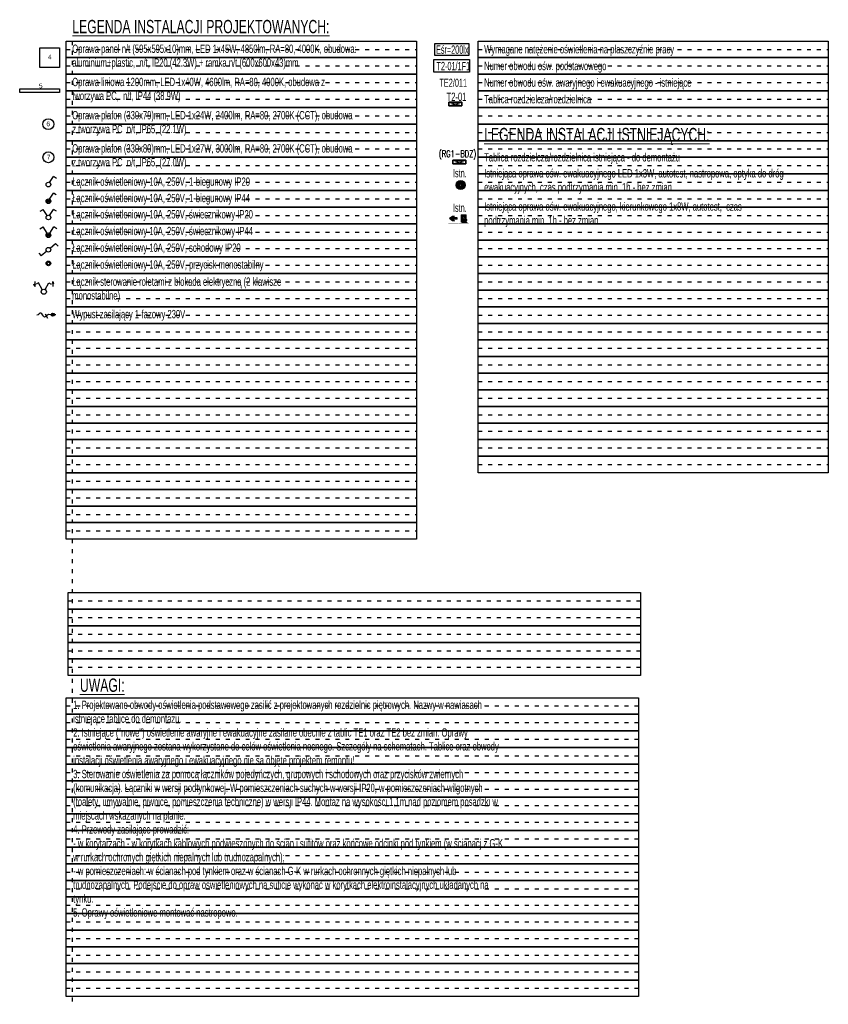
# Model space of a CAD drawing. Header units: millimetres. Extents: x -93830 to 24518, y -167050 to -8913.
# Tile 1 of 3: x -69864 to -67430, y -75327 to -72363. Entities that reach past the tile are written whole.
import ezdxf
from ezdxf.enums import TextEntityAlignment as Align

# ---------------------------------------------------------------- set-up
doc = ezdxf.new("R2010")
doc.units = ezdxf.units.MM
doc.linetypes.add('ACAD_ISO03W100', pattern=[30, 12, -18])
doc.layers.get('Defpoints').update_dxf_attribs({"color": 6})
for name, color, linetype in [('$EL Łączniki ośw', 92, 'Continuous'), ('$EL_natężenie ośw.', 1, 'Continuous'), ('$EL_Nr obw AW', 10, 'Continuous'), ('$EL_Nr obwodu', 170, 'Continuous'), ('$EL_Oprawy_AW', 10, 'Continuous'), ('$EL_ośw_ewak', 92, 'Continuous'), ('$EL_Oświetlenie podstawowe', 150, 'Continuous'), ('$EL_Wypust silowy', 202, 'Continuous'), ('E_Tablice', 6, 'Continuous'), ('WOJ_oswietlenie02', 5, 'Continuous'), ('WOJ_oswietlenie04', 5, 'Continuous'), ('WOJ_oswietlenie05', 5, 'Continuous'), ('WOJ_oswietlenie06', 5, 'Continuous')]:
    doc.layers.add(name, color=color, linetype=linetype)
doc.layers.add('$EL_Legenda', color=7, linetype='Continuous', lineweight=20)
doc.styles.add('ROMANS', font='romans.shx', dxfattribs={"width": 0.8})
doc.styles.get("Standard").update_dxf_attribs({"font": 'ARIALN.TTF', "width": 0.8})
doc.styles.add('STYLE1', font='romans.shx')

# ---------------------------------------------------------------- blocks, each defined once
blk = doc.blocks.new('łącznik-1b-IP20')
for p in [(0.053, 0.085), (0.352, 0.267)]:
    blk.add_line(p, (0.219, 0.35))
blk.add_circle((0, 0), 0.1)
blk = doc.blocks.new('łącznik-1b-IP44')
h = blk.add_hatch(color=0)
h.dxf.hatch_style = 1
h.paths.add_polyline_path([(0.051, 0.001, 1), (-0.052, 0.001, 1)])
at = {"color": 0}
for p in [(0.053, 0.084), (0.336, 0.274)]:
    blk.add_line(p, (0.218, 0.348), dxfattribs=at)
for centre, radius in [((0, 0), 0.1), ((-0.001, 0.001), 0.0516)]:
    blk.add_circle(centre, radius, dxfattribs=at)
blk = doc.blocks.new('łącznik-św-IP20')
for p, q in [((-0.352, 0.267), (-0.219, 0.35)), ((-0.053, 0.085), (-0.219, 0.35)), ((0.053, 0.085), (0.219, 0.35)), ((0.352, 0.267), (0.219, 0.35))]:
    blk.add_line(p, q)
blk.add_circle((0, 0), 0.1)
blk = doc.blocks.new('łącznik-św-IP44')
h = blk.add_hatch(color=0)
h.dxf.hatch_style = 1
h.paths.add_polyline_path([(0.051, 0.001, 1), (-0.052, 0.001, 1)])
at = {"color": 0}
for p, q in [((-0.365, 0.277), (-0.227, 0.363)), ((-0.055, 0.088), (-0.227, 0.363)), ((0.055, 0.088), (0.227, 0.363)), ((0.365, 0.277), (0.227, 0.363))]:
    blk.add_line(p, q, dxfattribs=at)
for centre, radius in [((0, 0), 0.1), ((0, 0.001), 0.0516)]:
    blk.add_circle(centre, radius, dxfattribs=at)
blk = doc.blocks.new('przycisk')
for radius in [0.1, 0.0612]:
    blk.add_circle((0, 0), radius)
blk = doc.blocks.new('łącznik-sch-IP20')
for p, q in [((0.075, 0.065), (0.311, 0.268)), ((0.413, 0.151), (0.311, 0.268)), ((-0.413, -0.151), (-0.311, -0.268)), ((-0.075, -0.065), (-0.311, -0.268))]:
    blk.add_line(p, q)
blk.add_circle((0, 0), 0.1)
blk = doc.blocks.new('3TL+NP')
at = {"ltscale": 2}
for points in [[(0, 0), (39, 0), (39, 35), (0, 35)], [(0, 35), (39, 35), (39, 0), (0, 0)]]:
    blk.add_lwpolyline(points, close=True, dxfattribs=at)
for points in [[(0, 35), (39, 0), (39, 0)], [(0, 0), (39, 35), (39, 35)]]:
    blk.add_lwpolyline(points, dxfattribs=at)
blk = doc.blocks.new('Oprawa 4')
blk.add_lwpolyline([(-59.5, 59.5), (0, 59.5), (0, 0), (-59.5, 0)], close=True)
at = {"layer": 'WOJ_oswietlenie02', "color": 7}
blk.add_text('4', height=14, dxfattribs=at).set_placement((-34.8, 24.9))
blk = doc.blocks.new('Oprawa 5')
blk.add_lwpolyline([(-120.2, 11.4), (0, 11.4), (0, 0), (-120.2, 0)], close=True)
at = {"layer": 'WOJ_oswietlenie04', "color": 7}
blk.add_text('5', height=14, dxfattribs=at).set_placement((-62.1, 13.2))
blk = doc.blocks.new('Oprawa 6')
blk.add_circle((0, 0), 16.5)
at = {"layer": 'WOJ_oswietlenie05', "color": 7}
blk.add_text('6', height=14, dxfattribs=at).set_placement((-5.6, -6.2))
blk = doc.blocks.new('Oprawa 7')
blk.add_circle((0, 0), 16.5)
at = {"layer": 'WOJ_oswietlenie06', "color": 7}
blk.add_text('7', height=14, dxfattribs=at).set_placement((-4.4, -6.3))
blk = doc.blocks.new('wypust 1-faz')
at = {"linetype": 'Continuous'}
blk.add_hatch(color=256, dxfattribs=at).paths.add_polyline_path([(-0.11, -0.059, 1), (-0.11, 0.059, 1)])
at = {"color": 7, "linetype": 'Continuous'}
blk.add_line((-0.404, 0.038), (-0.311, -0.124), dxfattribs=at)
at = {"linetype": 'Continuous'}
for p, q in [((-0.219, 0), (-0.274, 0.005)), ((0, 0), (-0.219, 0)), ((0, 0), (-0.219, 0))]:
    blk.add_line(p, q, dxfattribs=at)
blk.add_circle((-0.11, 0), 0.0585, dxfattribs=at)
at = {"linetype": 'Continuous', "start_tangent": (-1, 0), "end_tangent": (-1, 0)}
blk.add_spline([(-0.274, 0.005), (-0.432, -0.091), (-0.562, 0.064), (-0.715, -0.013)], degree=3, dxfattribs=at)
blk = doc.blocks.new('Q9')
h = blk.add_hatch(color=256)
h.paths.add_polyline_path([(-27.3, 0, 1), (27.3, 0, 1)])
h.paths.add_polyline_path([(5.9, 0, -1), (-5.9, 0, -1)], flags=16)
for radius in [27.3, 5.86]:
    blk.add_circle((0, 0), radius)
blk = doc.blocks.new('EW_kier ew w lewo')
at = {"ltscale": 10, "transparency": 33554687}
h = blk.add_hatch(color=256, dxfattribs=at)
h.dxf.hatch_style = 1
h.paths.add_polyline_path([(-3.42, 1.71), (-4.85, 1.71), (-4.26, 2.16), (-4.86, 2.16), (-5.73, 1.5), (-4.86, 0.84), (-4.26, 0.84), (-4.85, 1.29), (-3.42, 1.29)])
h = blk.add_hatch(color=256, dxfattribs=at)
h.dxf.hatch_style = 1
h.paths.add_polyline_path([(-2.23, 1.59), (-2.19, 1.55), (-1.82, 1.55), (-1.73, 1.61), (-1.89, 1.8), (-1.89, 1.89), (-1.84, 1.92), (-1.74, 1.95), (-1.7, 1.99), (-1.69, 2.01), (-1.08, 2.02), (-0.78, 1.66), (-0.9, 1.58), (-1.16, 1.82), (-1.38, 1.83), (-1.08, 1.49), (-1.08, 1.13), (-0.57, 1.13), (-0.57, 0.94), (-1.31, 0.94), (-1.31, 1.15), (-1.52, 1.02), (-1.52, 0.53), (-1.72, 0.53), (-1.72, 1.17), (-1.44, 1.33), (-1.56, 1.49), (-1.75, 1.37), (-2.23, 1.38), (-2.23, 0.47), (-1.96, 0.29), (-1.44, 0.29), (-1.72, 0.49), (-1.51, 0.49), (-1.24, 0.29), (-0.45, 0.29), (-0.71, 0.51), (-0.71, 0.9), (-0.55, 0.9), (-0.55, 1.17), (-0.72, 1.17), (-0.72, 2.58), (-2.23, 2.58)])
h.paths.add_polyline_path([(-1.74, 2.1, 1), (-2.07, 2.1, 1)], flags=16)
at = {"linetype": 'Continuous'}
for p, q in [((-4.86, 2.16), (-5.73, 1.5)), ((-4.86, 0.84), (-5.73, 1.5)), ((-4.26, 2.16), (-4.86, 2.16)), ((-4.26, 0.84), (-4.86, 0.84)), ((-4.85, 1.71), (-4.26, 2.16)), ((-3.42, 1.71), (-4.85, 1.71)), ((-3.42, 1.29), (-4.85, 1.29)), ((-4.85, 1.29), (-4.26, 0.84)), ((-3.42, 1.29), (-3.42, 1.71))]:
    blk.add_line(p, q, dxfattribs=at)
at = {"lineweight": 13}
for p, q in [((-2.23, 2.58), (-2.23, 1.59)), ((-0.72, 2.58), (-2.23, 2.58)), ((-2.23, 2.58), (-2.23, 2.58)), ((-2.23, 1.59), (-2.19, 1.55)), ((-1.75, 1.37), (-2.23, 1.38)), ((-2.23, 1.38), (-2.23, 0.47)), ((-2.23, 0.47), (-1.96, 0.29)), ((-2.19, 1.55), (-1.82, 1.55)), ((-1.96, 0.29), (-1.44, 0.29)), ((-1.89, 1.89), (-1.84, 1.92)), ((-1.89, 1.8), (-1.89, 1.89)), ((-1.73, 1.61), (-1.89, 1.8)), ((-1.84, 1.92), (-1.74, 1.95)), ((-1.82, 1.55), (-1.73, 1.61)), ((-1.56, 1.49), (-1.75, 1.37)), ((-1.74, 1.95), (-1.7, 1.99)), ((-1.72, 1.17), (-1.44, 1.33)), ((-1.72, 0.53), (-1.72, 1.17)), ((-1.52, 0.53), (-1.72, 0.53)), ((-1.44, 0.29), (-1.72, 0.49)), ((-1.72, 0.49), (-1.51, 0.49)), ((-1.7, 1.99), (-1.69, 2.01)), ((-1.69, 2.01), (-1.08, 2.02)), ((-1.44, 1.33), (-1.56, 1.49)), ((-1.31, 1.15), (-1.52, 1.02)), ((-1.52, 1.02), (-1.52, 0.53)), ((-1.51, 0.49), (-1.24, 0.29)), ((-1.16, 1.82), (-1.38, 1.83)), ((-1.38, 1.83), (-1.08, 1.49)), ((-1.31, 0.94), (-1.31, 1.15)), ((-0.57, 0.94), (-1.31, 0.94)), ((-1.24, 0.29), (-0.45, 0.29)), ((-0.9, 1.58), (-1.16, 1.82)), ((-1.08, 2.02), (-0.78, 1.66)), ((-1.08, 1.49), (-1.08, 1.13)), ((-1.08, 1.13), (-0.57, 1.13)), ((-0.78, 1.66), (-0.9, 1.58)), ((-0.72, 1.17), (-0.72, 2.58)), ((-0.55, 1.17), (-0.72, 1.17)), ((-0.71, 0.51), (-0.71, 0.9)), ((-0.71, 0.9), (-0.55, 0.9)), ((-0.45, 0.29), (-0.71, 0.51)), ((-0.57, 1.13), (-0.57, 0.94)), ((-0.55, 0.9), (-0.55, 1.17))]:
    blk.add_line(p, q, dxfattribs=at)
at = {"ltscale": 10, "const_width": 0.02}
for points in [[(-6.06, 3), (-3.06, 3), (-3.06, 0), (-6.06, 0)], [(-3, 3), (0, 3), (0, 0), (-3, 0)]]:
    blk.add_lwpolyline(points, close=True, dxfattribs=at)
at = {"lineweight": 13}
blk.add_circle((-1.91, 2.1), 0.165, dxfattribs=at)
blk = doc.blocks.new('łącznik_rolety')
for points in [[(-0.395, 0.507), (-0.395, 0.298)], [(0.382, 0.507), (0.352, 0.408)], [(0.382, 0.507), (0.382, 0.298)], [(0.382, 0.507), (0.412, 0.408)], [(-0.395, 0.298), (-0.425, 0.398)], [(-0.395, 0.298), (-0.365, 0.398)]]:
    blk.add_lwpolyline(points)
at = {"linetype": 'Continuous'}
for points in [[(-0.067, 0.169), (-0.232, 0.456), (-0.328, 0.4)], [(0.051, 0.169), (0.217, 0.456), (0.312, 0.4)]]:
    blk.add_lwpolyline(points, dxfattribs=at)
blk.add_circle((-0.004, 0.074), 0.11, dxfattribs=at)
at = {"style": 'STYLE1', "flags": 9}
blk.add_attdef('NAZWA', text='', height=0.105, dxfattribs=at).set_placement((-0.012, 0.035), align=Align.CENTER)

msp = doc.modelspace()

# ---------------------------------------------------------------- linework, layer by layer
at = {"layer": '$EL_natężenie ośw.', "flags": 128}
msp.add_lwpolyline([(-68615.1, -72434.3), (-68512.8, -72434.3), (-68512.8, -72470.9), (-68615.1, -72470.9)], close=True, dxfattribs=at)
at = {"layer": '$EL_Nr obwodu', "linetype": 'Continuous', "flags": 128}
msp.add_lwpolyline([(-68617.8, -72482.6), (-68510.8, -72482.6), (-68510.8, -72521), (-68617.8, -72521), (-68617.8, -72482.6)], dxfattribs=at)
at = {"layer": 'Defpoints'}
for points in [[(-69724.1, -72426.9), (-68670.1, -72426.9), (-68670.1, -72476.9), (-69724.1, -72476.9)], [(-68484.3, -72426.9), (-67430.2, -72426.9), (-67430.2, -72476.9), (-68484.3, -72476.9)], [(-69724.1, -72476.9), (-68670.1, -72476.9), (-68670.1, -72526.9), (-69724.1, -72526.9)], [(-68484.3, -72476.9), (-67430.2, -72476.9), (-67430.2, -72526.9), (-68484.3, -72526.9)], [(-69724.1, -72526.9), (-68670.1, -72526.9), (-68670.1, -72576.9), (-69724.1, -72576.9)], [(-68484.3, -72526.9), (-67430.2, -72526.9), (-67430.2, -72576.9), (-68484.3, -72576.9)], [(-69724.1, -72576.9), (-68670.1, -72576.9), (-68670.1, -72626.9), (-69724.1, -72626.9)], [(-68484.3, -72576.9), (-67430.2, -72576.9), (-67430.2, -72626.9), (-68484.3, -72626.9)], [(-69724.1, -72626.9), (-68670.1, -72626.9), (-68670.1, -72676.9), (-69724.1, -72676.9)], [(-68484.3, -72626.9), (-67430.2, -72626.9), (-67430.2, -72676.9), (-68484.3, -72676.9)], [(-69724.1, -72676.9), (-68670.1, -72676.9), (-68670.1, -72726.9), (-69724.1, -72726.9)], [(-68484.3, -72676.9), (-67430.2, -72676.9), (-67430.2, -72726.9), (-68484.3, -72726.9)], [(-69724.1, -72726.9), (-68670.1, -72726.9), (-68670.1, -72776.9), (-69724.1, -72776.9)], [(-68484.3, -72726.9), (-67430.2, -72726.9), (-67430.2, -72776.9), (-68484.3, -72776.9)], [(-69724.1, -72776.9), (-68670.1, -72776.9), (-68670.1, -72826.9), (-69724.1, -72826.9)], [(-68484.3, -72776.9), (-67430.2, -72776.9), (-67430.2, -72826.9), (-68484.3, -72826.9)], [(-69724.1, -72826.9), (-68670.1, -72826.9), (-68670.1, -72876.9), (-69724.1, -72876.9)], [(-68484.3, -72826.9), (-67430.2, -72826.9), (-67430.2, -72876.9), (-68484.3, -72876.9)], [(-69724.1, -72876.9), (-68670.1, -72876.9), (-68670.1, -72926.9), (-69724.1, -72926.9)], [(-68484.3, -72876.9), (-67430.2, -72876.9), (-67430.2, -72926.9), (-68484.3, -72926.9)], [(-69724.1, -72926.9), (-68670.1, -72926.9), (-68670.1, -72976.9), (-69724.1, -72976.9)], [(-68484.3, -72926.9), (-67430.2, -72926.9), (-67430.2, -72976.9), (-68484.3, -72976.9)], [(-69724.1, -72976.9), (-68670.1, -72976.9), (-68670.1, -73026.9), (-69724.1, -73026.9)], [(-68484.3, -72976.9), (-67430.2, -72976.9), (-67430.2, -73026.9), (-68484.3, -73026.9)], [(-69724.1, -73026.9), (-68670.1, -73026.9), (-68670.1, -73076.9), (-69724.1, -73076.9)], [(-68484.3, -73026.9), (-67430.2, -73026.9), (-67430.2, -73076.9), (-68484.3, -73076.9)], [(-69724.1, -73076.9), (-68670.1, -73076.9), (-68670.1, -73126.9), (-69724.1, -73126.9)], [(-68484.3, -73076.9), (-67430.2, -73076.9), (-67430.2, -73126.9), (-68484.3, -73126.9)], [(-69724.1, -73126.9), (-68670.1, -73126.9), (-68670.1, -73176.9), (-69724.1, -73176.9)], [(-68484.3, -73126.9), (-67430.2, -73126.9), (-67430.2, -73176.9), (-68484.3, -73176.9)], [(-69724.1, -73176.9), (-68670.1, -73176.9), (-68670.1, -73226.9), (-69724.1, -73226.9)], [(-68484.3, -73176.9), (-67430.2, -73176.9), (-67430.2, -73226.9), (-68484.3, -73226.9)], [(-69724.1, -73226.9), (-68670.1, -73226.9), (-68670.1, -73276.9), (-69724.1, -73276.9)], [(-68484.3, -73226.9), (-67430.2, -73226.9), (-67430.2, -73276.9), (-68484.3, -73276.9)], [(-69724.1, -73276.9), (-68670.1, -73276.9), (-68670.1, -73326.9), (-69724.1, -73326.9)], [(-68484.3, -73276.9), (-67430.2, -73276.9), (-67430.2, -73326.9), (-68484.3, -73326.9)], [(-69724.1, -73326.9), (-68670.1, -73326.9), (-68670.1, -73376.9), (-69724.1, -73376.9)], [(-68484.3, -73326.9), (-67430.2, -73326.9), (-67430.2, -73376.9), (-68484.3, -73376.9)], [(-69724.1, -73376.9), (-68670.1, -73376.9), (-68670.1, -73426.9), (-69724.1, -73426.9)], [(-68484.3, -73376.9), (-67430.2, -73376.9), (-67430.2, -73426.9), (-68484.3, -73426.9)], [(-69724.1, -73426.9), (-68670.1, -73426.9), (-68670.1, -73476.9), (-69724.1, -73476.9)], [(-68484.3, -73426.9), (-67430.2, -73426.9), (-67430.2, -73476.9), (-68484.3, -73476.9)], [(-69724.1, -73476.9), (-68670.1, -73476.9), (-68670.1, -73526.9), (-69724.1, -73526.9)], [(-68484.3, -73476.9), (-67430.2, -73476.9), (-67430.2, -73526.9), (-68484.3, -73526.9)], [(-69724.1, -73526.9), (-68670.1, -73526.9), (-68670.1, -73576.9), (-69724.1, -73576.9)], [(-68484.3, -73526.9), (-67430.2, -73526.9), (-67430.2, -73576.9), (-68484.3, -73576.9)], [(-69724.1, -73576.9), (-68670.1, -73576.9), (-68670.1, -73626.9), (-69724.1, -73626.9)], [(-68484.3, -73576.9), (-67430.2, -73576.9), (-67430.2, -73626.9), (-68484.3, -73626.9)], [(-69724.1, -73626.9), (-68670.1, -73626.9), (-68670.1, -73676.9), (-69724.1, -73676.9)], [(-68484.3, -73626.9), (-67430.2, -73626.9), (-67430.2, -73676.9), (-68484.3, -73676.9)], [(-69724.1, -73676.9), (-68670.1, -73676.9), (-68670.1, -73726.9), (-69724.1, -73726.9)], [(-68484.3, -73676.9), (-67430.2, -73676.9), (-67430.2, -73726.9), (-68484.3, -73726.9)], [(-69724.1, -73726.9), (-68670.1, -73726.9), (-68670.1, -73776.9), (-69724.1, -73776.9)], [(-69724.1, -73776.9), (-68670.1, -73776.9), (-68670.1, -73826.9), (-69724.1, -73826.9)], [(-69724.1, -73826.9), (-68670.1, -73826.9), (-68670.1, -73876.9), (-69724.1, -73876.9)], [(-69724.1, -73876.9), (-68670.1, -73876.9), (-68670.1, -73926.9), (-69724.1, -73926.9)], [(-69718.1, -74087.3), (-67995.3, -74087.3), (-67995.3, -74137.3), (-69718.1, -74137.3)], [(-69718.1, -74137.3), (-67995.3, -74137.3), (-67995.3, -74187.3), (-69718.1, -74187.3)], [(-69718.1, -74187.3), (-67995.3, -74187.3), (-67995.3, -74237.3), (-69718.1, -74237.3)], [(-69718.1, -74237.3), (-67995.3, -74237.3), (-67995.3, -74287.3), (-69718.1, -74287.3)], [(-69718.1, -74287.3), (-67995.3, -74287.3), (-67995.3, -74337.3), (-69718.1, -74337.3)], [(-69724.1, -74403.8), (-68001.3, -74403.8), (-68001.3, -74453.8), (-69724.1, -74453.8)], [(-69724.1, -74453.8), (-68001.3, -74453.8), (-68001.3, -74503.8), (-69724.1, -74503.8)], [(-69724.1, -74503.8), (-68001.3, -74503.8), (-68001.3, -74553.8), (-69724.1, -74553.8)], [(-69724.1, -74553.8), (-68001.3, -74553.8), (-68001.3, -74603.8), (-69724.1, -74603.8)], [(-69724.1, -74603.8), (-68001.3, -74603.8), (-68001.3, -74653.8), (-69724.1, -74653.8)], [(-69724.1, -74653.8), (-68001.3, -74653.8), (-68001.3, -74703.8), (-69724.1, -74703.8)], [(-69724.1, -74703.8), (-68001.3, -74703.8), (-68001.3, -74753.8), (-69724.1, -74753.8)], [(-69724.1, -74753.8), (-68001.3, -74753.8), (-68001.3, -74803.8), (-69724.1, -74803.8)], [(-69724.1, -74803.8), (-68001.3, -74803.8), (-68001.3, -74853.8), (-69724.1, -74853.8)], [(-69724.1, -74853.8), (-68001.3, -74853.8), (-68001.3, -74903.8), (-69724.1, -74903.8)], [(-69724.1, -74903.8), (-68001.3, -74903.8), (-68001.3, -74953.8), (-69724.1, -74953.8)], [(-69724.1, -74953.8), (-68001.3, -74953.8), (-68001.3, -75003.8), (-69724.1, -75003.8)], [(-69724.1, -75003.8), (-68001.3, -75003.8), (-68001.3, -75053.8), (-69724.1, -75053.8)], [(-69724.1, -75053.8), (-68001.3, -75053.8), (-68001.3, -75103.8), (-69724.1, -75103.8)], [(-69724.1, -75103.8), (-68001.3, -75103.8), (-68001.3, -75153.8), (-69724.1, -75153.8)], [(-69724.1, -75153.8), (-68001.3, -75153.8), (-68001.3, -75203.8), (-69724.1, -75203.8)], [(-69724.1, -75203.8), (-68001.3, -75203.8), (-68001.3, -75253.8), (-69724.1, -75253.8)], [(-69724.1, -75253.8), (-68001.3, -75253.8), (-68001.3, -75303.8), (-69724.1, -75303.8)]]:
    msp.add_lwpolyline(points, close=True, dxfattribs=at)
at = {"layer": 'Defpoints', "color": 2, "linetype": 'ACAD_ISO03W100'}
msp.add_lwpolyline([(-69706.1, -72426.9), (-69706.1, -75326.9)], dxfattribs=at)
at = {"layer": 'Defpoints', "linetype": 'ACAD_ISO03W100'}
for points in [[(-69724.1, -72451.9), (-68670.1, -72451.9)], [(-68484.3, -72451.9), (-67430.2, -72451.9)], [(-69724.1, -72501.9), (-68670.1, -72501.9)], [(-68484.3, -72501.9), (-67430.2, -72501.9)], [(-69724.1, -72551.9), (-68670.1, -72551.9)], [(-68484.3, -72551.9), (-67430.2, -72551.9)], [(-69724.1, -72601.9), (-68670.1, -72601.9)], [(-68484.3, -72601.9), (-67430.2, -72601.9)], [(-69724.1, -72651.9), (-68670.1, -72651.9)], [(-68484.3, -72651.9), (-67430.2, -72651.9)], [(-69724.1, -72701.9), (-68670.1, -72701.9)], [(-68484.3, -72701.9), (-67430.2, -72701.9)], [(-69724.1, -72751.9), (-68670.1, -72751.9)], [(-68484.3, -72751.9), (-67430.2, -72751.9)], [(-69724.1, -72801.9), (-68670.1, -72801.9)], [(-68484.3, -72801.9), (-67430.2, -72801.9)], [(-69724.1, -72851.9), (-68670.1, -72851.9)], [(-68484.3, -72851.9), (-67430.2, -72851.9)], [(-69724.1, -72901.9), (-68670.1, -72901.9)], [(-68484.3, -72901.9), (-67430.2, -72901.9)], [(-69724.1, -72951.9), (-68670.1, -72951.9)], [(-68484.3, -72951.9), (-67430.2, -72951.9)], [(-69724.1, -73001.9), (-68670.1, -73001.9)], [(-68484.3, -73001.9), (-67430.2, -73001.9)], [(-69724.1, -73051.9), (-68670.1, -73051.9)], [(-68484.3, -73051.9), (-67430.2, -73051.9)], [(-69724.1, -73101.9), (-68670.1, -73101.9)], [(-68484.3, -73101.9), (-67430.2, -73101.9)], [(-69724.1, -73151.9), (-68670.1, -73151.9)], [(-68484.3, -73151.9), (-67430.2, -73151.9)], [(-69724.1, -73201.9), (-68670.1, -73201.9)], [(-68484.3, -73201.9), (-67430.2, -73201.9)], [(-69724.1, -73251.9), (-68670.1, -73251.9)], [(-68484.3, -73251.9), (-67430.2, -73251.9)], [(-69724.1, -73301.9), (-68670.1, -73301.9)], [(-68484.3, -73301.9), (-67430.2, -73301.9)], [(-69724.1, -73351.9), (-68670.1, -73351.9)], [(-68484.3, -73351.9), (-67430.2, -73351.9)], [(-69724.1, -73401.9), (-68670.1, -73401.9)], [(-68484.3, -73401.9), (-67430.2, -73401.9)], [(-69724.1, -73451.9), (-68670.1, -73451.9)], [(-68484.3, -73451.9), (-67430.2, -73451.9)], [(-69724.1, -73501.9), (-68670.1, -73501.9)], [(-68484.3, -73501.9), (-67430.2, -73501.9)], [(-69724.1, -73551.9), (-68670.1, -73551.9)], [(-68484.3, -73551.9), (-67430.2, -73551.9)], [(-69724.1, -73601.9), (-68670.1, -73601.9)], [(-68484.3, -73601.9), (-67430.2, -73601.9)], [(-69724.1, -73651.9), (-68670.1, -73651.9)], [(-68484.3, -73651.9), (-67430.2, -73651.9)], [(-69724.1, -73701.9), (-68670.1, -73701.9)], [(-68484.3, -73701.9), (-67430.2, -73701.9)], [(-69724.1, -73751.9), (-68670.1, -73751.9)], [(-69724.1, -73801.9), (-68670.1, -73801.9)], [(-69724.1, -73851.9), (-68670.1, -73851.9)], [(-69724.1, -73901.9), (-68670.1, -73901.9)], [(-69718.1, -74112.3), (-67995.3, -74112.3)], [(-69718.1, -74162.3), (-67995.3, -74162.3)], [(-69718.1, -74212.3), (-67995.3, -74212.3)], [(-69718.1, -74262.3), (-67995.3, -74262.3)], [(-69718.1, -74312.3), (-67995.3, -74312.3)], [(-69724.1, -74428.8), (-68001.3, -74428.8)], [(-69724.1, -74478.8), (-68001.3, -74478.8)], [(-69724.1, -74528.8), (-68001.3, -74528.8)], [(-69724.1, -74578.8), (-68001.3, -74578.8)], [(-69724.1, -74628.8), (-68001.3, -74628.8)], [(-69724.1, -74678.8), (-68001.3, -74678.8)], [(-69724.1, -74728.8), (-68001.3, -74728.8)], [(-69724.1, -74778.8), (-68001.3, -74778.8)], [(-69724.1, -74828.8), (-68001.3, -74828.8)], [(-69724.1, -74878.8), (-68001.3, -74878.8)], [(-69724.1, -74928.8), (-68001.3, -74928.8)], [(-69724.1, -74978.8), (-68001.3, -74978.8)], [(-69724.1, -75028.8), (-68001.3, -75028.8)], [(-69724.1, -75078.8), (-68001.3, -75078.8)], [(-69724.1, -75128.8), (-68001.3, -75128.8)], [(-69724.1, -75178.8), (-68001.3, -75178.8)], [(-69724.1, -75228.8), (-68001.3, -75228.8)], [(-69724.1, -75278.8), (-68001.3, -75278.8)]]:
    msp.add_lwpolyline(points, dxfattribs=at)

# ---------------------------------------------------------------- block references
at = {"layer": '$EL Łączniki ośw', "xscale": 70, "yscale": 70}
for name, p in [('łącznik-1b-IP20', (-69777.9, -72859)), ('łącznik-1b-IP44', (-69777.9, -72909.1)), ('łącznik-św-IP20', (-69777.9, -72958.2)), ('łącznik-św-IP44', (-69777.9, -73011.7)), ('łącznik-sch-IP20', (-69777.9, -73055.1)), ('przycisk', (-69777.9, -73096.2)), ('łącznik_rolety', (-69791.6, -73186.8))]:
    msp.add_blockref(name, p, dxfattribs=at)
at = {"layer": '$EL_Oprawy_AW', "xscale": 0.5, "yscale": 0.5, "zscale": 0.5}
msp.add_blockref('Q9', (-68537, -72860.5), dxfattribs=at)
at = {"layer": '$EL_ośw_ewak', "xscale": 10, "yscale": 10}
msp.add_blockref('EW_kier ew w lewo', (-68513.2, -72976.3), dxfattribs=at)
at = {"layer": '$EL_Oświetlenie podstawowe'}
for name, p in [('Oprawa 4', (-69744.2, -72506.7)), ('Oprawa 5', (-69744.2, -72582.3)), ('Oprawa 6', (-69778.2, -72677.2)), ('Oprawa 7', (-69778, -72776.8))]:
    msp.add_blockref(name, p, dxfattribs=at)
at = {"layer": '$EL_Wypust silowy', "xscale": 80, "yscale": 80, "zscale": 0.1}
msp.add_blockref('wypust 1-faz', (-69755.4, -73250.9), dxfattribs=at)
at = {"layer": 'E_Tablice', "yscale": 0.3, "zscale": 10}
for p in [(-68572.8, -72621.5), (-68560.8, -72796.5)]:
    msp.add_blockref('3TL+NP', p, dxfattribs=at)

# ---------------------------------------------------------------- texts
at = {"layer": '$EL_Legenda', "width": 0.8}
for s, p in [('%%ULEGENDA INSTALACJI PROJEKTOWANYCH:', (-69705.9, -72403.4)), ('%%ULEGENDA INSTALACJI ISTNIEJĄCYCH:', (-68466.1, -72728.4))]:
    msp.add_text(s, height=40, dxfattribs=at).set_placement(p)
at = {"layer": '$EL_Legenda', "lineweight": 20, "char_height": 25, "attachment_point": 1}
for s, insert, width in [('Oprawa panel n/t (595x595x10)mm, LED 1x45W, 4850lm, RA=80, 4000K, obudowa: aluminium+plastic,  n/t, IP20 (42.3W) + ramka n/t (600x600x43)mm', (-69706.1, -72437.6), 984.319), ('{\\W0.8;Wymagane natężenie oświetlenia na płaszczyźnie pracy}', (-68466.2, -72439.1), 772.034), ('{\\W0.8;Numer obwodu ośw. podstawowego}', (-68466.2, -72489.5), 823.629), ('Oprawa liniowa 1200mm, LED 1x40W, 4600lm, RA=80, 4000K, obudowa z tworzywa PC,  n/t, IP44 (38.9W)', (-69706.1, -72537.6), 843.178), ('Numer obwodu ośw. awaryjnego i ewakuacyjnego - istniejące', (-68466.2, -72539.5), 823.629), ('{\\W0.8;Tablica rozdzielcza/rozdzielnica}', (-68466.2, -72589.5), 823.629), ('Oprawa plafon (330x79)mm, LED 1x24W, 2400lm, RA=80, 2700K (CCT), obudowa z tworzywa PC  n/t, IP65, (22.1W)', (-69706.1, -72637.6), 843.178), ('Oprawa plafon (330x80)mm, LED 1x27W, 3000lm, RA=80, 2700K (CCT), obudowa z tworzywa PC  n/t, IP65, (27.0W)', (-69706.1, -72737.6), 843.178), ('Tablica rozdzielcza/rozdzielnica istniejąca - do demontażu', (-68466.2, -72764.5), 823.629), ('{\\W0.8;Łącznik oświetleniowy 10A, 250V, 1-biegunowy IP20}', (-69706.1, -72837.6), 2136.514), ('Istniejąca oprawa ośw. ewakuacyjnego LED 1x3W, autotest, nastropowa, optyka do dróg ewakuacyjnych, czas podtrzymania min. 1h - bez zmian', (-68466.2, -72812.6), 927.998), ('{\\W0.8;Łącznik oświetleniowy 10A, 250V, 1-biegunowy IP44}', (-69706.1, -72887), 2136.514), ('Istniejąca oprawa ośw. ewakuacyjnego, kierunkowego 1x8W, autotest,  czas podtrzymania min. 1h - bez zmian', (-68466.2, -72912.6), 890.465), ('{\\W0.8;Łącznik oświetleniowy 10A, 250V, świecznikowy IP20}', (-69706.1, -72936), 2136.514), ('{\\W0.8;Łącznik oświetleniowy 10A, 250V, świecznikowy IP44}', (-69706.1, -72986.3), 2136.514), ('{\\W0.8;Łącznik oświetleniowy 10A, 250V, schodowy IP20}', (-69706.1, -73036.5), 2136.514), ('{\\W0.8;Łącznik oświetleniowy 10A, 250V, przycisk monostabilny}', (-69706.1, -73087.3), 2136.514), ('Łącznik sterowanie roletami z blokada elektryczną (2 klawisze monostabilne)', (-69706.1, -73138.8), 667.377), ('{\\W0.8;Wypust zasilający 1-fazowy 230V }', (-69706.1, -73236.5), 649.774)]:
    msp.add_mtext(s, dxfattribs=dict(at, insert=insert, width=width))
at = {"layer": '$EL_Legenda', "color": 7, "lineweight": 20, "insert": (-69703.3, -74346.1), "char_height": 50, "width": 1301.976, "attachment_point": 1}
msp.add_mtext('\\A1;\\pxql;{\\H0.8x;  \\LUWAGI:\\P\\l\\H0.625x;1. Projektowane obwody oświetlenia podstawowego zasilić z projektowanych rozdzielnic piętrowych. Nazwy w nawiasach - istniejące tablice do demontażu.\\P2. Istniejące ("nowe") oświetlenie awaryjne i ewakuacyjne zasilane obecnie z tablic TE1 oraz TE2 bez zmian. Oprawy oświetlenia awaryjnego zostana wykorzystane do celów oświetlenia nocnego. Szczegóły na schematach. Tablice oraz obwody instalacji oświetlenia awaryjnego i ewakuacyjnego nie sa objęte projektem remontu!\\P3. Sterowanie oświetlenia za pomocą łączników pojedyńczych, grupowych i schodowych oraz przycisków zwiernych (komunikacja). Łączniki w wersji podtynkowej. W pomieszczeniach suchych w wersji IP20, w pomieszczeniach wilgotnych (toalety, umywalnie, piwnice, pomieszczenia techniczne) w wersji IP44. Montaż na wysokości 1,1m nad poziomem posadzki w miejscach wskazanych na planie.\\P4\\C256;. Przewody zasilające prowadzić:\\P- w korytarzach - w korytkach kablowych podwieszonych do ścian i sufitów oraz końcowe odcinki pod tynkiem (w ścianacj z G-K w rurkach ochronych giętkich niepalnych lub trudnozapalnych);\\P- w pomieszczeniach: w ścianach pod tynkiem oraz w ścianach G-K w rurkach ochronnych giętkich niepalnych lub trudnozapalnych. Podejście do opraw oswietleniowych na suficie wykonać w korytkach elektroinstalacyjnych układanych na tynku.\\P\\C7;5. Oprawy oświetleniowe montować nastropowo.  }', dxfattribs=at)
at = {"layer": '$EL_natężenie ośw.', "color": 7, "width": 0.7}
msp.add_text(' Eśr=200lx', height=25, dxfattribs=at).set_placement((-68617.3, -72465.2))
at = {"layer": '$EL_Nr obw AW', "color": 7, "width": 0.7}
msp.add_text('TE2/011', height=24, dxfattribs=at).set_placement((-68600.9, -72564.5))
at = {"layer": '$EL_Nr obwodu', "color": 7, "width": 0.7}
msp.add_text('T2-01/1F1', height=25, dxfattribs=at).set_placement((-68609.6, -72514.8))
at = {"layer": '$EL_Oprawy_AW', "width": 0.7}
for p in [(-68560.2, -72837.1), (-68560.2, -72941.5)]:
    msp.add_text('Istn.', height=25, dxfattribs=at).set_placement(p)
at = {"layer": 'E_Tablice', "color": 7, "width": 0.8}
msp.add_text('T2-01', height=25, dxfattribs=at).set_placement((-68579.3, -72607.3))
at = {"layer": 'E_Tablice', "color": 7, "style": 'ROMANS', "width": 0.7}
msp.add_text('(RG1-BDZ)', height=20, dxfattribs=at).set_placement((-68602.6, -72776.4))

doc.saveas('drawing.dxf')
